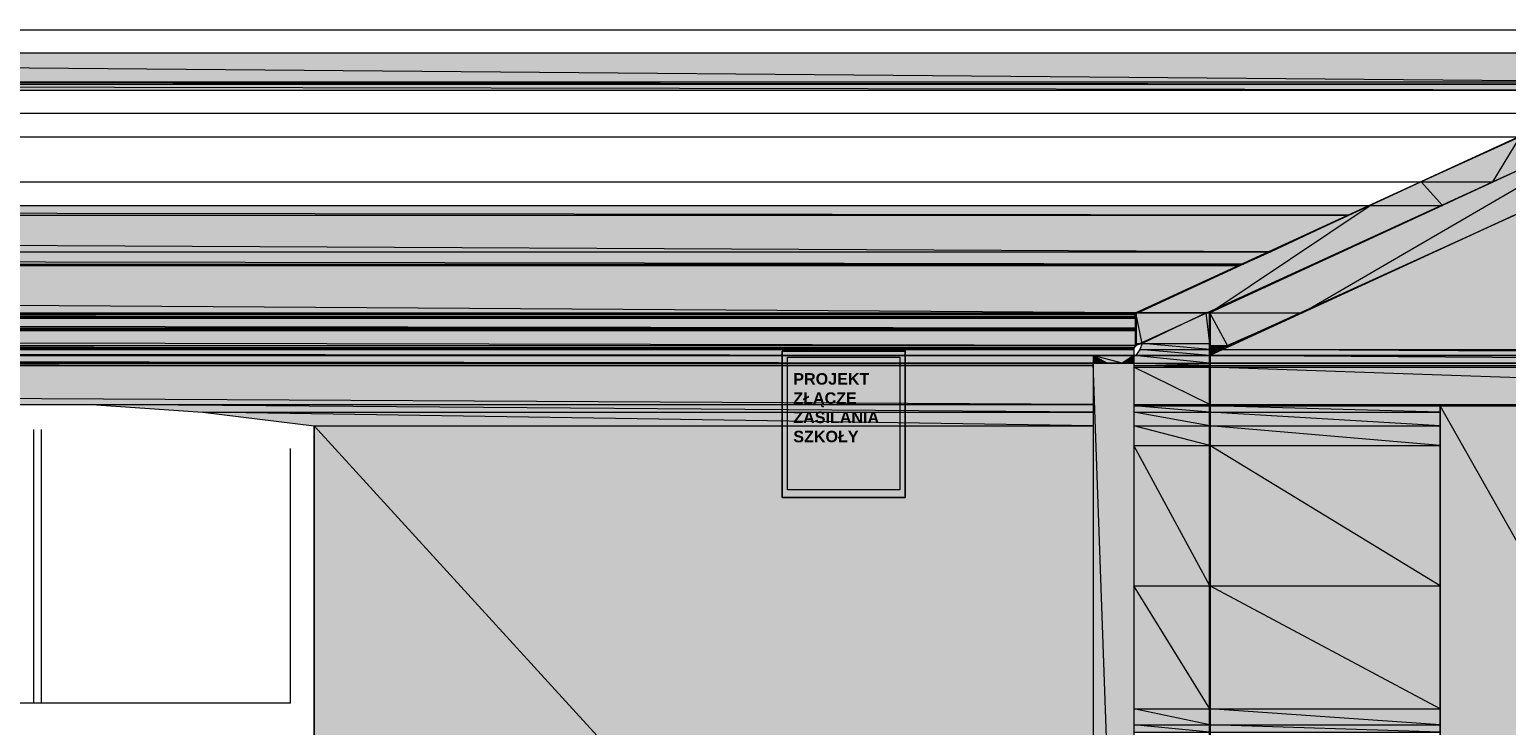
# Model space of a CAD drawing. Header units: centimetres. Extents: x -16053 to 7031, y -7778 to 254.
# Tile 248 of 256: x 1398 to 1718, y -1144 to -993. Entities that reach past the tile are written whole.
import ezdxf

# ---------------------------------------------------------------- set-up
doc = ezdxf.new("R2010")
doc.units = ezdxf.units.CM
doc.header["$MEASUREMENT"] = 0
doc.layers.get('0').update_dxf_attribs({"linetype": 'CONTINUOUS'})
doc.layers.add('2DE_TXTPFN', color=151, linetype='CONTINUOUS')
doc.layers.add('Obudowa', color=6, linetype='CONTINUOUS', lineweight=15)

msp = doc.modelspace()

# ---------------------------------------------------------------- hatches: boundary and pattern name
at = {"true_color": 0xe0e2df}
h = msp.add_hatch(color=254, dxfattribs=at)
h.paths.add_polyline_path([(1005.538, -1004.783), (1746.773, -1004.783), (1005.538, -998.499)])
h.paths.add_polyline_path([(1746.773, -1004.783), (1005.538, -998.499), (1760.335, -998.499)])
h = msp.add_hatch(color=254, dxfattribs=at)
h.paths.add_polyline_path([(1007.191, -1005.279), (1745.947, -1005.279), (1005.538, -1004.783)])
h.paths.add_polyline_path([(1745.947, -1005.279), (1005.538, -1004.783), (1746.773, -1004.783)])
h = msp.add_hatch(color=254, dxfattribs=at)
h.paths.add_polyline_path([(1008.018, -1006.602), (1742.97, -1006.602), (1007.191, -1005.279)])
h.paths.add_polyline_path([(1742.97, -1006.602), (1007.191, -1005.279), (1745.947, -1005.279)])
h = msp.add_hatch(color=254, dxfattribs=at)
h.paths.add_polyline_path([(1653.664, -1054.893), (1673.675, -1054.893), (1751.073, -1009.91)])
h.paths.add_polyline_path([(1673.675, -1054.893), (1751.073, -1009.91), (1771.415, -1009.91)])
h = msp.add_hatch(color=254, dxfattribs=at)
h.paths.add_polyline_path([(1699.475, -1026.448), (1715.02, -1026.448), (1720.974, -1016.691)])
h.paths.add_polyline_path([(1715.02, -1026.448), (1720.974, -1016.691), (1736.685, -1016.691)])
at = {"true_color": 0xf0e8d0}
h = msp.add_hatch(color=254, dxfattribs=at)
h.paths.add_polyline_path([(1655.814, -1062.832), (1886.52, -1062.832), (1747.766, -1020.99)])
h.paths.add_polyline_path([(1886.52, -1062.832), (1747.766, -1020.99), (1794.734, -1020.99)])
at = {"true_color": 0xe0e2df}
h = msp.add_hatch(color=254, dxfattribs=at)
h.paths.add_polyline_path([(1688.394, -1031.575), (1704.105, -1031.575), (1699.475, -1026.448)])
h.paths.add_polyline_path([(1704.105, -1031.575), (1699.475, -1026.448), (1715.02, -1026.448)])
at = {"true_color": 0xf0e8d0}
h = msp.add_hatch(color=254, dxfattribs=at)
h.paths.add_polyline_path([(58.072, -1033.725), (1683.763, -1033.725), (58.072, -1031.575)])
h.paths.add_polyline_path([(1683.763, -1033.725), (58.072, -1031.575), (1688.394, -1031.575)])
at = {"true_color": 0xe0e2df}
h = msp.add_hatch(color=254, dxfattribs=at)
h.paths.add_polyline_path([(1638.118, -1054.893), (1653.664, -1054.893), (1688.394, -1031.575)])
h.paths.add_polyline_path([(1653.664, -1054.893), (1688.394, -1031.575), (1704.105, -1031.575)])
at = {"true_color": 0xf0e8d0}
h = msp.add_hatch(color=254, dxfattribs=at)
h.paths.add_polyline_path([(58.072, -1041.663), (1666.895, -1041.663), (58.072, -1033.725)])
h.paths.add_polyline_path([(1666.895, -1041.663), (58.072, -1033.725), (1683.763, -1033.725)])
h = msp.add_hatch(color=254, dxfattribs=at)
h.paths.add_polyline_path([(58.072, -1044.309), (1660.941, -1044.309), (58.072, -1041.663)])
h.paths.add_polyline_path([(1660.941, -1044.309), (58.072, -1041.663), (1666.895, -1041.663)])
h = msp.add_hatch(color=254, dxfattribs=at)
h.paths.add_polyline_path([(58.072, -1044.64), (1660.114, -1044.64), (58.072, -1044.309)])
h.paths.add_polyline_path([(1660.114, -1044.64), (58.072, -1044.309), (1660.941, -1044.309)])
h = msp.add_hatch(color=254, dxfattribs=at)
h.paths.add_polyline_path([(58.072, -1054.893), (1637.622, -1054.893), (58.072, -1044.64)])
h.paths.add_polyline_path([(1637.622, -1054.893), (58.072, -1044.64), (1660.114, -1044.64)])
h = msp.add_hatch(color=254, dxfattribs=at)
h.paths.add_polyline_path([(58.072, -1055.224), (1637.126, -1055.224), (58.072, -1054.893)])
h.paths.add_polyline_path([(1637.126, -1055.224), (58.072, -1054.893), (1637.622, -1054.893)])
h = msp.add_hatch(color=254, dxfattribs=at)
h.paths.add_polyline_path([(58.072, -1055.72), (1637.622, -1055.72), (58.072, -1055.224)])
h.paths.add_polyline_path([(1637.622, -1055.72), (58.072, -1055.224), (1637.126, -1055.224)])
h = msp.add_hatch(color=254, dxfattribs=at)
h.paths.add_polyline_path([(58.072, -1056.051), (1637.622, -1056.051), (58.072, -1055.72)])
h.paths.add_polyline_path([(1637.622, -1056.051), (58.072, -1055.72), (1637.622, -1055.72)])
h = msp.add_hatch(color=254, dxfattribs=at)
h.paths.add_polyline_path([(58.072, -1058.201), (1637.622, -1058.201), (58.072, -1056.051)])
h.paths.add_polyline_path([(1637.622, -1058.201), (58.072, -1056.051), (1637.622, -1056.051)])
at = {"true_color": 0xe0e2df}
h = msp.add_hatch(color=254, dxfattribs=at)
h.paths.add_polyline_path([(1637.622, -1061.509), (1638.945, -1061.509), (1637.622, -1054.893)])
h.paths.add_polyline_path([(1638.945, -1061.509), (1637.622, -1054.893), (1652.837, -1054.893)])
at = {"true_color": 0xf0e8d0}
h = msp.add_hatch(color=254, dxfattribs=at)
h.paths.add_polyline_path([(1638.945, -1061.509), (1653.664, -1061.509), (1652.837, -1054.893)])
h.paths.add_polyline_path([(1653.664, -1061.509), (1652.837, -1054.893), (1653.664, -1054.893)])
msp.add_hatch(color=254, dxfattribs=at).paths.add_polyline_path([(1653.664, -1054.893), (1652.837, -1054.893), (1652.837, -1054.728)])
at = {"true_color": 0xe0e2df}
h = msp.add_hatch(color=254, dxfattribs=at)
h.paths.add_polyline_path([(1653.664, -1062.005), (1657.468, -1062.005), (1653.664, -1054.893)])
h.paths.add_polyline_path([(1657.468, -1062.005), (1653.664, -1054.893), (1673.675, -1054.893)])
at = {"true_color": 0xf0e8d0}
h = msp.add_hatch(color=254, dxfattribs=at)
h.paths.add_polyline_path([(58.072, -1058.697), (1637.622, -1058.697), (58.072, -1058.201)])
h.paths.add_polyline_path([(1637.622, -1058.697), (58.072, -1058.201), (1637.622, -1058.201)])
h = msp.add_hatch(color=254, dxfattribs=at)
h.paths.add_polyline_path([(58.072, -1062.005), (1637.622, -1062.005), (58.072, -1058.697)])
h.paths.add_polyline_path([(1637.622, -1062.005), (58.072, -1058.697), (1637.622, -1058.697)])
h = msp.add_hatch(color=254, dxfattribs=at)
h.paths.add_polyline_path([(58.072, -1062.501), (1637.126, -1062.501), (58.072, -1062.005)])
h.paths.add_polyline_path([(1637.126, -1062.501), (58.072, -1062.005), (1637.622, -1062.005)])
h = msp.add_hatch(color=254, dxfattribs=at)
h.paths.add_polyline_path([(58.072, -1062.832), (1637.126, -1062.832), (58.072, -1062.501)])
h.paths.add_polyline_path([(1637.126, -1062.832), (58.072, -1062.501), (1637.126, -1062.501)])
h = msp.add_hatch(color=254, dxfattribs=at)
h.paths.add_polyline_path([(58.072, -1064.155), (1637.126, -1064.155), (58.072, -1062.832)])
h.paths.add_polyline_path([(1637.126, -1064.155), (58.072, -1062.832), (1637.126, -1062.832)])
at = {"true_color": 0xe0e2df}
for points in [[(1637.622, -1061.509), (1638.945, -1061.509), (1637.622, -1062.005)], [(1653.664, -1062.005), (1657.468, -1062.005), (1653.664, -1064.155)], [(1637.126, -1064.155), (1634.645, -1065.809), (1637.126, -1065.809)]]:
    msp.add_hatch(color=254, dxfattribs=at).paths.add_polyline_path(points)
at = {"true_color": 0xf0e8d0}
h = msp.add_hatch(color=254, dxfattribs=at)
h.paths.add_polyline_path([(1637.622, -1064.155), (1653.664, -1064.155), (1638.449, -1062.832)])
h.paths.add_polyline_path([(1653.664, -1064.155), (1638.449, -1062.832), (1653.664, -1062.832)])
h = msp.add_hatch(color=254, dxfattribs=at)
h.paths.add_polyline_path([(1638.449, -1062.832), (1653.664, -1062.832), (1638.945, -1061.509)])
h.paths.add_polyline_path([(1653.664, -1062.832), (1638.945, -1061.509), (1653.664, -1061.509)])
h = msp.add_hatch(color=254, dxfattribs=at)
h.paths.add_polyline_path([(1653.664, -1064.155), (1888.67, -1064.155), (1655.814, -1062.832)])
h.paths.add_polyline_path([(1888.67, -1064.155), (1655.814, -1062.832), (1886.52, -1062.832)])
h = msp.add_hatch(color=254, dxfattribs=at)
h.paths.add_polyline_path([(58.072, -1065.809), (1628.361, -1065.809), (58.072, -1064.155)])
h.paths.add_polyline_path([(1628.361, -1065.809), (58.072, -1064.155), (1628.361, -1064.155)])
h = msp.add_hatch(color=254, dxfattribs=at)
h.paths.add_polyline_path([(58.072, -1066.305), (1628.361, -1066.305), (58.072, -1065.809)])
h.paths.add_polyline_path([(1628.361, -1066.305), (58.072, -1065.809), (1628.361, -1065.809)])
h = msp.add_hatch(color=254, dxfattribs=at)
h.paths.add_polyline_path([(58.072, -1074.739), (1628.361, -1074.739), (58.072, -1066.305)])
h.paths.add_polyline_path([(1628.361, -1074.739), (58.072, -1066.305), (1628.361, -1066.305)])
at = {"true_color": 0xe0e2df}
h = msp.add_hatch(color=254, dxfattribs=at)
h.paths.add_polyline_path([(1628.361, -1065.809), (1631.338, -1065.809), (1628.361, -1064.155)])
h.paths.add_polyline_path([(1631.338, -1065.809), (1628.361, -1064.155)])
at = {"true_color": 0xf0e8d0}
h = msp.add_hatch(color=254, dxfattribs=at)
h.paths.add_polyline_path([(1631.338, -1065.809), (1634.645, -1065.809), (1628.361, -1064.155)])
h.paths.add_polyline_path([(1634.645, -1065.809), (1628.361, -1064.155), (1637.126, -1064.155)])
at = {"true_color": 0xe0e2df}
h = msp.add_hatch(color=254, dxfattribs=at)
h.paths.add_polyline_path([(1628.361, -1313.549), (1637.126, -1313.549), (1628.361, -1065.809)])
h.paths.add_polyline_path([(1637.126, -1313.549), (1628.361, -1065.809), (1637.126, -1065.809)])
at = {"true_color": 0xf0e8d0}
h = msp.add_hatch(color=254, dxfattribs=at)
h.paths.add_polyline_path([(1637.126, -1065.809), (1653.664, -1065.809), (1637.126, -1064.155)])
h.paths.add_polyline_path([(1653.664, -1065.809), (1637.126, -1064.155), (1653.664, -1064.155)])
h = msp.add_hatch(color=254, dxfattribs=at)
h.paths.add_polyline_path([(1637.126, -1066.305), (1653.664, -1066.305), (1637.126, -1065.809)])
h.paths.add_polyline_path([(1653.664, -1066.305), (1637.126, -1065.809), (1653.664, -1065.809)])
h = msp.add_hatch(color=254, dxfattribs=at)
h.paths.add_polyline_path([(1637.126, -1066.636), (1653.664, -1066.636), (1637.126, -1066.305)])
h.paths.add_polyline_path([(1653.664, -1066.636), (1637.126, -1066.305), (1653.664, -1066.305)])
h = msp.add_hatch(color=254, dxfattribs=at)
h.paths.add_polyline_path([(1637.126, -1074.739), (1653.664, -1074.739), (1637.126, -1066.636)])
h.paths.add_polyline_path([(1653.664, -1074.739), (1637.126, -1066.636), (1653.664, -1066.636)])
h = msp.add_hatch(color=254, dxfattribs=at)
h.paths.add_polyline_path([(1653.664, -1065.809), (1888.67, -1065.809), (1653.664, -1064.155)])
h.paths.add_polyline_path([(1888.67, -1065.809), (1653.664, -1064.155), (1888.67, -1064.155)])
h = msp.add_hatch(color=254, dxfattribs=at)
h.paths.add_polyline_path([(1653.664, -1066.305), (1888.67, -1066.305), (1653.664, -1065.809)])
h.paths.add_polyline_path([(1888.67, -1066.305), (1653.664, -1065.809), (1888.67, -1065.809)])
h = msp.add_hatch(color=254, dxfattribs=at)
h.paths.add_polyline_path([(1653.664, -1066.636), (1888.67, -1066.636), (1653.664, -1066.305)])
h.paths.add_polyline_path([(1888.67, -1066.636), (1653.664, -1066.305), (1888.67, -1066.305)])
h = msp.add_hatch(color=254, dxfattribs=at)
h.paths.add_polyline_path([(1653.664, -1074.739), (1888.67, -1074.739), (1653.664, -1066.636)])
h.paths.add_polyline_path([(1888.67, -1074.739), (1653.664, -1066.636), (1888.67, -1066.636)])
h = msp.add_hatch(color=254, dxfattribs=at)
h.paths.add_polyline_path([(1435.196, -1076.393), (1628.361, -1076.393), (1411.051, -1074.739)])
h.paths.add_polyline_path([(1628.361, -1076.393), (1411.051, -1074.739), (1628.361, -1074.739)])
h = msp.add_hatch(color=254, dxfattribs=at)
h.paths.add_polyline_path([(1459.342, -1079.37), (1628.361, -1079.37), (1435.196, -1076.393)])
h.paths.add_polyline_path([(1628.361, -1079.37), (1435.196, -1076.393), (1628.361, -1076.393)])
h = msp.add_hatch(color=254, dxfattribs=at)
h.paths.add_polyline_path([(1637.126, -1075.07), (1653.664, -1075.07), (1637.126, -1074.739)])
h.paths.add_polyline_path([(1653.664, -1075.07), (1637.126, -1074.739), (1653.664, -1074.739)])
h = msp.add_hatch(color=254, dxfattribs=at)
h.paths.add_polyline_path([(1637.126, -1076.393), (1653.664, -1076.393), (1637.126, -1075.07)])
h.paths.add_polyline_path([(1653.664, -1076.393), (1637.126, -1075.07), (1653.664, -1075.07)])
h = msp.add_hatch(color=254, dxfattribs=at)
h.paths.add_polyline_path([(1637.126, -1079.37), (1653.664, -1079.37), (1637.126, -1076.393)])
h.paths.add_polyline_path([(1653.664, -1079.37), (1637.126, -1076.393), (1653.664, -1076.393)])
h = msp.add_hatch(color=254, dxfattribs=at)
h.paths.add_polyline_path([(1653.664, -1075.07), (1888.67, -1075.07), (1653.664, -1074.739)])
h.paths.add_polyline_path([(1888.67, -1075.07), (1653.664, -1074.739), (1888.67, -1074.739)])
h = msp.add_hatch(color=254, dxfattribs=at)
h.paths.add_polyline_path([(1653.664, -1076.393), (1703.609, -1076.393), (1653.664, -1075.07)])
h.paths.add_polyline_path([(1703.609, -1076.393), (1653.664, -1075.07), (1703.609, -1075.07)])
h = msp.add_hatch(color=254, dxfattribs=at)
h.paths.add_polyline_path([(1653.664, -1079.37), (1703.609, -1079.37), (1653.664, -1076.393)])
h.paths.add_polyline_path([(1703.609, -1079.37), (1653.664, -1076.393), (1703.609, -1076.393)])
at = {"true_color": 0xe0e2df}
h = msp.add_hatch(color=254, dxfattribs=at)
h.paths.add_polyline_path([(1703.609, -1313.549), (1838.725, -1313.549), (1703.609, -1075.07)])
h.paths.add_polyline_path([(1838.725, -1313.549), (1703.609, -1075.07), (1838.725, -1075.07)])
at = {"true_color": 0xf0e8d0}
h = msp.add_hatch(color=254, dxfattribs=at)
h.paths.add_polyline_path([(1459.342, -1264.431), (1628.361, -1264.431), (1459.342, -1079.37)])
h.paths.add_polyline_path([(1628.361, -1264.431), (1459.342, -1079.37), (1628.361, -1079.37)])
h = msp.add_hatch(color=254, dxfattribs=at)
h.paths.add_polyline_path([(1637.126, -1083.67), (1653.664, -1083.67), (1637.126, -1079.37)])
h.paths.add_polyline_path([(1653.664, -1083.67), (1637.126, -1079.37), (1653.664, -1079.37)])
h = msp.add_hatch(color=254, dxfattribs=at)
h.paths.add_polyline_path([(1653.664, -1083.67), (1703.609, -1083.67), (1653.664, -1079.37)])
h.paths.add_polyline_path([(1703.609, -1083.67), (1653.664, -1079.37), (1703.609, -1079.37)])
h = msp.add_hatch(color=254, dxfattribs=at)
h.paths.add_polyline_path([(1637.126, -1114.1), (1653.664, -1114.1), (1637.126, -1083.67)])
h.paths.add_polyline_path([(1653.664, -1114.1), (1637.126, -1083.67), (1653.664, -1083.67)])
h = msp.add_hatch(color=254, dxfattribs=at)
h.paths.add_polyline_path([(1653.664, -1114.1), (1703.609, -1114.1), (1653.664, -1083.67)])
h.paths.add_polyline_path([(1703.609, -1114.1), (1653.664, -1083.67), (1703.609, -1083.67)])
h = msp.add_hatch(color=254, dxfattribs=at)
h.paths.add_polyline_path([(1637.126, -1140.726), (1653.664, -1140.726), (1637.126, -1114.1)])
h.paths.add_polyline_path([(1653.664, -1140.726), (1637.126, -1114.1), (1653.664, -1114.1)])
h = msp.add_hatch(color=254, dxfattribs=at)
h.paths.add_polyline_path([(1653.664, -1140.726), (1703.609, -1140.726), (1653.664, -1114.1)])
h.paths.add_polyline_path([(1703.609, -1140.726), (1653.664, -1114.1), (1703.609, -1114.1)])
h = msp.add_hatch(color=254, dxfattribs=at)
h.paths.add_polyline_path([(1637.126, -1144.199), (1653.664, -1144.199), (1637.126, -1140.726)])
h.paths.add_polyline_path([(1653.664, -1144.199), (1637.126, -1140.726), (1653.664, -1140.726)])
h = msp.add_hatch(color=254, dxfattribs=at)
h.paths.add_polyline_path([(1653.664, -1144.199), (1703.609, -1144.199), (1653.664, -1140.726)])
h.paths.add_polyline_path([(1703.609, -1144.199), (1653.664, -1140.726), (1703.609, -1140.726)])
h = msp.add_hatch(color=254, dxfattribs=at)
h.paths.add_polyline_path([(1637.126, -1145.853), (1653.664, -1145.853), (1637.126, -1144.199)])
h.paths.add_polyline_path([(1653.664, -1145.853), (1637.126, -1144.199), (1653.664, -1144.199)])
h = msp.add_hatch(color=254, dxfattribs=at)
h.paths.add_polyline_path([(1653.664, -1145.853), (1703.609, -1145.853), (1653.664, -1144.199)])
h.paths.add_polyline_path([(1703.609, -1145.853), (1653.664, -1144.199), (1703.609, -1144.199)])
at = {"layer": '2DE_TXTPFN'}
h = msp.add_hatch(color=251, dxfattribs=at)
h.paths.add_polyline_path([(1560.846, -1063.18), (1587.552, -1063.18), (1587.552, -1094.925), (1560.846, -1094.925)])
h.paths.add_polyline_path([(1562.046, -1064.528), (1586.385, -1064.528), (1586.385, -1093.235), (1562.046, -1093.235)], flags=16)

# ---------------------------------------------------------------- linework, layer by layer
at = {"color": 8, "linetype": 'Continuous', "lineweight": 18, "true_color": 0x767676}
for points in [[(-324.288, -993.537), (2094.936, -993.537)], [(762.594, -993.537), (2094.936, -993.537)], [(1771.415, -993.372), (1637.622, -1054.893), (1637.622, -1054.893)], [(1904.712, -1062.005), (1771.415, -1000.649), (1637.622, -1062.005)], [(6.308, -1011.564), (1732.055, -1011.564), (1732.055, -1011.564)], [(1888.67, -1064.155), (1771.415, -1009.91), (1653.664, -1064.155)], [(6.308, -1016.691), (1720.974, -1016.691), (1720.974, -1016.691)], [(6.308, -1026.448), (1699.475, -1026.448), (1699.475, -1026.448)], [(6.308, -1031.575), (1688.394, -1031.575), (1688.394, -1031.575)]]:
    msp.add_lwpolyline(points, dxfattribs=at)
at = {"color": 8, "linetype": 'Continuous', "lineweight": 15, "true_color": 0x767676}
for points in [[(-324.288, -998.499), (1760.335, -998.499), (1760.335, -998.499)], [(-324.288, -1006.602), (1742.97, -1006.602), (1742.97, -1006.602)], [(1628.361, -1064.155), (1628.361, -1356.713), (1628.361, -1356.713)], [(1637.126, -1064.155), (1637.126, -1356.713), (1637.126, -1356.713)]]:
    msp.add_lwpolyline(points, dxfattribs=at)
at = {"color": 254, "linetype": 'Continuous', "lineweight": 5, "true_color": 0xe0e2df}
for points in [[(1005.538, -1004.783), (1746.773, -1004.783), (1005.538, -998.499)], [(1746.773, -1004.783), (1005.538, -998.499), (1760.335, -998.499)], [(1007.191, -1005.279), (1745.947, -1005.279), (1005.538, -1004.783)], [(1745.947, -1005.279), (1005.538, -1004.783), (1746.773, -1004.783)], [(1008.018, -1006.602), (1742.97, -1006.602), (1007.191, -1005.279)], [(1742.97, -1006.602), (1007.191, -1005.279), (1745.947, -1005.279)], [(1653.664, -1054.893), (1673.675, -1054.893), (1751.073, -1009.91)], [(1673.675, -1054.893), (1751.073, -1009.91), (1771.415, -1009.91)], [(1699.475, -1026.448), (1715.02, -1026.448), (1720.974, -1016.691)], [(1715.02, -1026.448), (1720.974, -1016.691), (1736.685, -1016.691)], [(1688.394, -1031.575), (1704.105, -1031.575), (1699.475, -1026.448)], [(1704.105, -1031.575), (1699.475, -1026.448), (1715.02, -1026.448)], [(1638.118, -1054.893), (1653.664, -1054.893), (1688.394, -1031.575)], [(1653.664, -1054.893), (1688.394, -1031.575), (1704.105, -1031.575)], [(1637.622, -1054.893), (1652.837, -1054.893), (1638.118, -1054.893)], [(1637.622, -1061.509), (1638.945, -1061.509), (1637.622, -1054.893)], [(1638.945, -1061.509), (1637.622, -1054.893), (1652.837, -1054.893)], [(1652.837, -1054.893), (1638.118, -1054.893), (1653.664, -1054.893)], [(1653.664, -1062.005), (1657.468, -1062.005), (1653.664, -1054.893)], [(1657.468, -1062.005), (1653.664, -1054.893), (1673.675, -1054.893)], [(1637.622, -1061.509), (1638.945, -1061.509), (1637.622, -1062.005)], [(1653.664, -1062.005), (1657.468, -1062.005), (1653.664, -1064.155)], [(1628.361, -1065.809), (1631.338, -1065.809), (1628.361, -1064.155)], [(1631.338, -1065.809), (1628.361, -1064.155)], [(1634.645, -1065.809), (1634.645, -1065.809), (1628.361, -1065.809)], [(1634.645, -1065.809), (1628.361, -1065.809), (1631.338, -1065.809)], [(1628.361, -1313.549), (1637.126, -1313.549), (1628.361, -1065.809)], [(1637.126, -1313.549), (1628.361, -1065.809), (1637.126, -1065.809)], [(1637.126, -1064.155), (1634.645, -1065.809), (1637.126, -1065.809)], [(1634.645, -1065.809), (1637.126, -1065.809), (1637.126, -1065.809)], [(1637.126, -1065.809), (1637.126, -1065.809), (1634.645, -1065.809)], [(1703.609, -1313.549), (1838.725, -1313.549), (1703.609, -1075.07)], [(1838.725, -1313.549), (1703.609, -1075.07), (1838.725, -1075.07)]]:
    msp.add_lwpolyline(points, close=True, dxfattribs=at)
at = {"color": 254, "linetype": 'Continuous', "lineweight": 5, "true_color": 0xf0e8d0}
for points in [[(1655.814, -1062.832), (1886.52, -1062.832), (1747.766, -1020.99)], [(58.072, -1033.725), (1683.763, -1033.725), (58.072, -1031.575)], [(1683.763, -1033.725), (58.072, -1031.575), (1688.394, -1031.575)], [(58.072, -1041.663), (1666.895, -1041.663), (58.072, -1033.725)], [(1666.895, -1041.663), (58.072, -1033.725), (1683.763, -1033.725)], [(58.072, -1044.309), (1660.941, -1044.309), (58.072, -1041.663)], [(1660.941, -1044.309), (58.072, -1041.663), (1666.895, -1041.663)], [(58.072, -1044.64), (1660.114, -1044.64), (58.072, -1044.309)], [(1660.114, -1044.64), (58.072, -1044.309), (1660.941, -1044.309)], [(58.072, -1054.893), (1637.622, -1054.893), (58.072, -1044.64)], [(1637.622, -1054.893), (58.072, -1044.64), (1660.114, -1044.64)], [(58.072, -1055.224), (1637.126, -1055.224), (58.072, -1054.893)], [(1637.126, -1055.224), (58.072, -1054.893), (1637.622, -1054.893)], [(58.072, -1055.224), (1637.126, -1055.224), (1637.126, -1055.224)], [(1637.126, -1055.224), (1637.126, -1055.224), (58.072, -1055.224)], [(58.072, -1055.72), (1637.622, -1055.72), (58.072, -1055.224)], [(1637.622, -1055.72), (58.072, -1055.224), (1637.126, -1055.224)], [(58.072, -1056.051), (1637.622, -1056.051), (58.072, -1055.72)], [(1637.622, -1056.051), (58.072, -1055.72), (1637.622, -1055.72)], [(58.072, -1058.201), (1637.622, -1058.201), (58.072, -1056.051)], [(1637.622, -1058.201), (58.072, -1056.051), (1637.622, -1056.051)], [(1638.945, -1061.509), (1653.664, -1061.509), (1652.837, -1054.893)], [(1653.664, -1054.893), (1652.837, -1054.893), (1652.837, -1054.728)], [(1653.664, -1061.509), (1652.837, -1054.893), (1653.664, -1054.893)], [(58.072, -1058.201), (1637.622, -1058.201), (1637.622, -1058.201)], [(1637.622, -1058.201), (1637.622, -1058.201), (58.072, -1058.201)], [(58.072, -1058.201), (1637.622, -1058.201), (1637.622, -1058.201)], [(1637.622, -1058.201), (1637.622, -1058.201), (58.072, -1058.201)], [(58.072, -1058.201), (1637.622, -1058.201), (1637.622, -1058.201)], [(1637.622, -1058.201), (1637.622, -1058.201), (58.072, -1058.201)], [(58.072, -1058.697), (1637.622, -1058.697), (58.072, -1058.201)], [(1637.622, -1058.697), (58.072, -1058.201), (1637.622, -1058.201)], [(58.072, -1058.697), (1637.622, -1058.697), (1637.622, -1058.532)], [(1637.622, -1058.697), (1637.622, -1058.532), (58.072, -1058.697)], [(58.072, -1058.697), (1637.622, -1058.697), (1637.622, -1058.532)], [(1637.622, -1058.697), (1637.622, -1058.532), (58.072, -1058.697)], [(58.072, -1062.005), (1637.622, -1062.005), (58.072, -1058.697)], [(1637.622, -1062.005), (58.072, -1058.697), (1637.622, -1058.697)], [(58.072, -1062.501), (1637.126, -1062.501), (58.072, -1062.005)], [(1637.126, -1062.501), (58.072, -1062.005), (1637.622, -1062.005)], [(58.072, -1062.832), (1637.126, -1062.832), (58.072, -1062.501)], [(1637.126, -1062.832), (58.072, -1062.501), (1637.126, -1062.501)], [(58.072, -1064.155), (1637.126, -1064.155), (58.072, -1062.832)], [(1637.126, -1064.155), (58.072, -1062.832), (1637.126, -1062.832)], [(1637.622, -1064.155), (1653.664, -1064.155), (1638.449, -1062.832)], [(1638.449, -1062.832), (1653.664, -1062.832), (1638.945, -1061.509)], [(1653.664, -1064.155), (1638.449, -1062.832), (1653.664, -1062.832)], [(1653.664, -1062.832), (1638.945, -1061.509), (1653.664, -1061.509)], [(1653.664, -1064.155), (1888.67, -1064.155), (1655.814, -1062.832)], [(1888.67, -1064.155), (1655.814, -1062.832), (1886.52, -1062.832)], [(58.072, -1064.155), (1637.126, -1064.155), (1637.126, -1064.155)], [(1637.126, -1064.155), (1637.126, -1064.155), (58.072, -1064.155)], [(58.072, -1064.155), (1628.361, -1064.155), (1628.361, -1064.155)], [(1628.361, -1064.155), (1628.361, -1064.155), (58.072, -1064.155)], [(58.072, -1065.809), (1628.361, -1065.809), (58.072, -1064.155)], [(1628.361, -1065.809), (58.072, -1064.155), (1628.361, -1064.155)], [(58.072, -1065.809), (1628.361, -1065.809), (1628.361, -1065.809)], [(1628.361, -1065.809), (1628.361, -1065.809), (58.072, -1065.809)], [(58.072, -1066.305), (1628.361, -1066.305), (58.072, -1065.809)], [(1628.361, -1066.305), (58.072, -1065.809), (1628.361, -1065.809)], [(58.072, -1074.739), (1628.361, -1074.739), (58.072, -1066.305)], [(1628.361, -1074.739), (58.072, -1066.305), (1628.361, -1066.305)], [(1628.361, -1064.155), (1637.126, -1064.155), (1637.126, -1064.155)], [(1637.126, -1064.155), (1637.126, -1064.155), (1628.361, -1064.155)], [(1631.338, -1065.809), (1634.645, -1065.809), (1628.361, -1064.155)], [(1634.645, -1065.809), (1628.361, -1064.155), (1637.126, -1064.155)], [(1631.338, -1065.809), (1634.645, -1065.809), (1634.645, -1065.809)], [(1637.126, -1064.155), (1653.664, -1064.155), (1637.622, -1064.155)], [(1637.126, -1065.809), (1653.664, -1065.809), (1637.126, -1064.155)], [(1653.664, -1065.809), (1637.126, -1064.155), (1653.664, -1064.155)], [(1637.126, -1066.305), (1653.664, -1066.305), (1637.126, -1065.809)], [(1653.664, -1066.305), (1637.126, -1065.809), (1653.664, -1065.809)], [(1637.126, -1066.636), (1653.664, -1066.636), (1637.126, -1066.305)], [(1653.664, -1066.636), (1637.126, -1066.305), (1653.664, -1066.305)], [(1637.126, -1074.739), (1653.664, -1074.739), (1637.126, -1066.636)], [(1653.664, -1074.739), (1637.126, -1066.636), (1653.664, -1066.636)], [(1637.622, -1064.155), (1653.664, -1064.155), (1653.664, -1064.155)], [(1653.664, -1064.155), (1653.664, -1064.155), (1637.622, -1064.155)], [(1653.664, -1064.155), (1637.622, -1064.155)], [(1653.664, -1064.155), (1888.67, -1064.155), (1888.67, -1064.155)], [(1888.67, -1064.155), (1888.67, -1064.155), (1653.664, -1064.155)], [(1653.664, -1064.155), (1888.67, -1064.155), (1888.67, -1064.155)], [(1888.67, -1064.155), (1888.67, -1064.155), (1653.664, -1064.155)], [(1653.664, -1065.809), (1888.67, -1065.809), (1653.664, -1064.155)], [(1888.67, -1065.809), (1653.664, -1064.155), (1888.67, -1064.155)], [(1653.664, -1065.809), (1888.67, -1065.809), (1888.67, -1065.809)], [(1888.67, -1065.809), (1888.67, -1065.809), (1653.664, -1065.809)], [(1653.664, -1066.305), (1888.67, -1066.305), (1653.664, -1065.809)], [(1888.67, -1066.305), (1653.664, -1065.809), (1888.67, -1065.809)], [(1653.664, -1066.636), (1888.67, -1066.636), (1653.664, -1066.305)], [(1888.67, -1066.636), (1653.664, -1066.305), (1888.67, -1066.305)], [(1653.664, -1074.739), (1888.67, -1074.739), (1653.664, -1066.636)], [(1888.67, -1074.739), (1653.664, -1066.636), (1888.67, -1066.636)], [(1435.196, -1076.393), (1628.361, -1076.393), (1411.051, -1074.739)], [(1628.361, -1076.393), (1411.051, -1074.739), (1628.361, -1074.739)], [(1459.342, -1079.37), (1628.361, -1079.37), (1435.196, -1076.393)], [(1628.361, -1079.37), (1435.196, -1076.393), (1628.361, -1076.393)], [(1637.126, -1075.07), (1653.664, -1075.07), (1637.126, -1074.739)], [(1653.664, -1075.07), (1637.126, -1074.739), (1653.664, -1074.739)], [(1637.126, -1076.393), (1653.664, -1076.393), (1637.126, -1075.07)], [(1653.664, -1076.393), (1637.126, -1075.07), (1653.664, -1075.07)], [(1637.126, -1079.37), (1653.664, -1079.37), (1637.126, -1076.393)], [(1653.664, -1079.37), (1637.126, -1076.393), (1653.664, -1076.393)], [(1653.664, -1075.07), (1888.67, -1075.07), (1653.664, -1074.739)], [(1888.67, -1075.07), (1653.664, -1074.739), (1888.67, -1074.739)], [(1653.664, -1076.393), (1703.609, -1076.393), (1653.664, -1075.07)], [(1703.609, -1076.393), (1653.664, -1075.07), (1703.609, -1075.07)], [(1653.664, -1079.37), (1703.609, -1079.37), (1653.664, -1076.393)], [(1703.609, -1079.37), (1653.664, -1076.393), (1703.609, -1076.393)], [(1459.342, -1264.431), (1628.361, -1264.431), (1459.342, -1079.37)], [(1628.361, -1264.431), (1459.342, -1079.37), (1628.361, -1079.37)], [(1637.126, -1083.67), (1653.664, -1083.67), (1637.126, -1079.37)], [(1653.664, -1083.67), (1637.126, -1079.37), (1653.664, -1079.37)], [(1653.664, -1083.67), (1703.609, -1083.67), (1653.664, -1079.37)], [(1703.609, -1083.67), (1653.664, -1079.37), (1703.609, -1079.37)], [(1637.126, -1114.1), (1653.664, -1114.1), (1637.126, -1083.67)], [(1653.664, -1114.1), (1637.126, -1083.67), (1653.664, -1083.67)], [(1653.664, -1114.1), (1703.609, -1114.1), (1653.664, -1083.67)], [(1703.609, -1114.1), (1653.664, -1083.67), (1703.609, -1083.67)], [(1637.126, -1140.726), (1653.664, -1140.726), (1637.126, -1114.1)], [(1653.664, -1140.726), (1637.126, -1114.1), (1653.664, -1114.1)], [(1653.664, -1140.726), (1703.609, -1140.726), (1653.664, -1114.1)], [(1703.609, -1140.726), (1653.664, -1114.1), (1703.609, -1114.1)], [(1637.126, -1144.199), (1653.664, -1144.199), (1637.126, -1140.726)], [(1653.664, -1144.199), (1637.126, -1140.726), (1653.664, -1140.726)], [(1653.664, -1144.199), (1703.609, -1144.199), (1653.664, -1140.726)], [(1703.609, -1144.199), (1653.664, -1140.726), (1703.609, -1140.726)], [(1637.126, -1145.853), (1653.664, -1145.853), (1637.126, -1144.199)], [(1653.664, -1145.853), (1637.126, -1144.199), (1653.664, -1144.199)], [(1653.664, -1145.853), (1703.609, -1145.853), (1653.664, -1144.199)], [(1703.609, -1145.853), (1653.664, -1144.199), (1703.609, -1144.199)]]:
    msp.add_lwpolyline(points, close=True, dxfattribs=at)
at = {"color": 7, "linetype": 'Continuous', "lineweight": 30}
for points in [[(1637.622, -1054.893), (1637.622, -1062.005), (1637.622, -1062.005)], [(1653.664, -1313.549), (1653.664, -1054.893), (1653.664, -1054.893)]]:
    msp.add_lwpolyline(points, dxfattribs=at)
at = {"color": 9, "linetype": 'Continuous', "lineweight": 5, "true_color": 0xbababa}
msp.add_lwpolyline([(1703.609, -1075.07), (1838.725, -1075.07), (1838.725, -1356.713), (1703.609, -1356.713)], close=True, dxfattribs=at)
at = {"linetype": 'Continuous', "lineweight": 20}
for points in [[(1339.11, -1079.37), (1339.11, -1264.431), (1459.342, -1264.431), (1459.342, -1079.37)], [(1398.482, -1139.568), (1398.482, -1080.197), (1398.482, -1080.197)], [(1400.136, -1139.568), (1400.136, -1080.197), (1400.136, -1080.197)], [(1454.215, -1139.568), (1454.215, -1084.497), (1454.215, -1084.497)], [(1454.215, -1093.262), (1454.215, -1084.497), (1454.215, -1084.497)], [(1454.215, -1139.568), (1344.237, -1139.568), (1344.237, -1139.568)]]:
    msp.add_lwpolyline(points, dxfattribs=at)
at = {"color": 1, "linetype": 'Continuous', "lineweight": 20}
msp.add_lwpolyline([(1454.215, -1084.497), (1454.215, -1084.331), (1454.215, -1084.331)], dxfattribs=at)
at = {"layer": '2DE_TXTPFN'}
msp.add_lwpolyline([(1560.846, -1063.18, -0.4142136), (1560.846, -1063.18), (1587.552, -1063.18, -0.4142136), (1587.552, -1063.18), (1587.552, -1094.925, -0.4142136), (1587.552, -1094.925), (1560.846, -1094.925, -0.4142136), (1560.846, -1094.925)], format="xyb", close=True, dxfattribs=at)
at = {"layer": 'Obudowa'}
msp.add_lwpolyline([(1562.046, -1064.528, -0.4142136), (1562.046, -1064.528), (1586.385, -1064.528, -0.4142136), (1586.385, -1064.528), (1586.385, -1093.235, -0.4142136), (1586.385, -1093.235), (1562.046, -1093.235, -0.4142136), (1562.046, -1093.235)], format="xyb", close=True, dxfattribs=at)

# ---------------------------------------------------------------- texts
at = {"layer": '2DE_TXTPFN', "insert": (1563.272, -1067.96), "char_height": 2.5, "width": 13.57377, "attachment_point": 1}
msp.add_mtext('{\\fArial|b1|i0|c238|p34;PROJEKT\\PZŁĄCZE \\PZASILANIA\\PSZKOŁY\\P}', dxfattribs=at)

doc.saveas('drawing.dxf')
